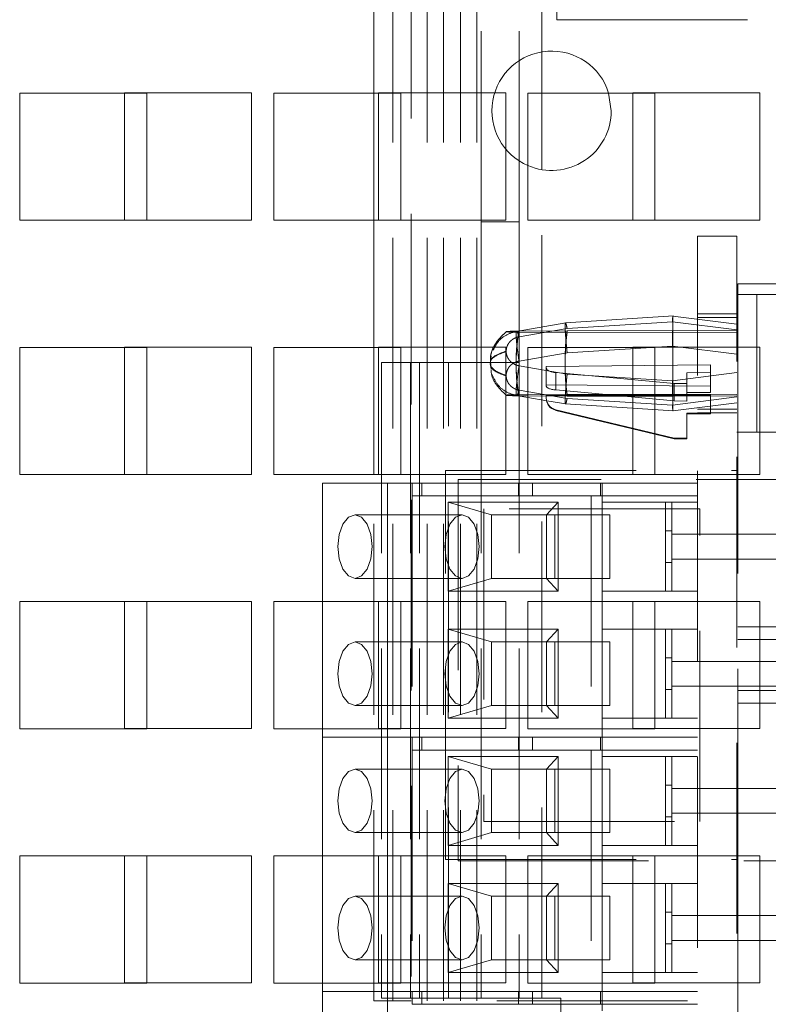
# Paper-space layout '2' of a CAD drawing. Header units: inches. Extents: x 1 to 109, y 1 to 85.
# Tile 50 of 136: x 85.696 to 86.678, y 18.065 to 19.355. Entities that reach past the tile are written whole.
import ezdxf

# ---------------------------------------------------------------- set-up
doc = ezdxf.new("R2010")
doc.units = ezdxf.units.IN
doc.header["$MEASUREMENT"] = 0
doc.linetypes.add('HIDDEN', pattern=[0.075, 0.05, -0.025])

psp = doc.layouts.new('2')

# ---------------------------------------------------------------- linework, layer by layer
at = {"color": 7, "linetype": 'HIDDEN', "lineweight": 0, "ltscale": 5}
for p, q in [((86.3811, 18.0726), (86.3811, 21.7642)), ((86.3811, 19.2591), (86.3811, 21.7642)), ((86.1854, 18.0692), (86.1854, 21.7259)), ((86.2096, 21.7259), (86.2096, 18.0692)), ((86.2305, 18.0692), (86.2305, 21.7259)), ((86.2522, 18.0692), (86.2522, 21.7259)), ((86.2742, 18.0692), (86.2742, 21.7259)), ((86.2958, 18.0692), (86.2958, 21.7259)), ((86.4007, 19.3551), (86.4007, 19.7717)), ((86.1604, 19.2591), (86.1604, 19.4257)), ((86.3013, 19.0904), (86.3013, 19.3864)), ((86.3511, 19.0904), (86.3511, 19.3864)), ((86.4007, 19.3551), (87.109, 19.3551)), ((86.0003, 19.2592), (85.8336, 19.2592)), ((85.8336, 19.2592), (85.8336, 19.2591)), ((86.0003, 19.0926), (86.0003, 19.2592)), ((86.3336, 19.2592), (86.1669, 19.2592)), ((86.1669, 19.2592), (86.1669, 19.0926)), ((86.3336, 19.0926), (86.3336, 19.2592)), ((86.6669, 19.2592), (86.5003, 19.2592)), ((86.5003, 19.2592), (86.5003, 19.0926)), ((86.6669, 19.0926), (86.6669, 19.2592)), ((86.3811, 18.0726), (86.3811, 19.1586)), ((85.8628, 19.0926), (86.0003, 19.0926)), ((86.1604, 18.9257), (86.1604, 19.0924)), ((86.1669, 19.0926), (86.3336, 19.0926)), ((86.3511, 19.0904), (86.3013, 19.0904)), ((86.3013, 19.0904), (86.3013, 18.9059)), ((86.3511, 19.0904), (86.3511, 18.9059)), ((86.5003, 19.0926), (86.6669, 19.0926)), ((86.585, 19.0713), (86.6367, 19.0713)), ((86.585, 17.7637), (86.585, 19.0713)), ((86.6367, 17.7823), (86.6367, 19.0713)), ((86.6382, 19.0092), (86.6382, 18.7642)), ((86.6382, 19.0092), (86.7007, 19.0092)), ((86.6629, 18.9949), (86.6367, 18.9949)), ((86.6629, 18.9949), (86.6629, 18.8144)), ((86.6892, 18.9949), (86.6629, 18.9949)), ((86.5537, 18.9669), (86.4121, 18.9577)), ((86.6367, 18.9561), (86.5529, 18.9668)), ((86.6367, 18.9697), (86.585, 18.9697)), ((86.6367, 18.9647), (86.585, 18.9647)), ((86.4125, 18.9578), (86.3474, 18.9467)), ((86.4142, 18.9504), (86.3511, 18.9396)), ((86.5523, 18.9593), (86.4142, 18.9504)), ((86.6367, 18.9486), (86.5523, 18.9593)), ((86.3343, 18.9463), (86.3343, 18.9463)), ((86.4142, 18.9474), (86.3511, 18.947)), ((86.3511, 18.9456), (86.4142, 18.9452)), ((86.5523, 18.9477), (86.4142, 18.9474)), ((86.4142, 18.9452), (86.5523, 18.9448)), ((86.6367, 18.9473), (86.5523, 18.9477)), ((86.6367, 18.9452), (86.5523, 18.9448)), ((86.0003, 18.9259), (85.8336, 18.9259)), ((85.8336, 18.9259), (85.8336, 18.9257)), ((86.0003, 18.7592), (86.0003, 18.9259)), ((86.3336, 18.9259), (86.1669, 18.9259)), ((86.1669, 18.9259), (86.1669, 18.7592)), ((86.3336, 18.7592), (86.3336, 18.9259)), ((86.5523, 18.9274), (86.4142, 18.9185)), ((86.6669, 18.9259), (86.5003, 18.9259)), ((86.5003, 18.9259), (86.5003, 18.7592)), ((86.6367, 18.9167), (86.5523, 18.9274)), ((86.6669, 18.7592), (86.6669, 18.9259)), ((86.3147, 18.914), (86.3133, 18.905)), ((86.3343, 18.9209), (86.3343, 18.9203)), ((86.4142, 18.9185), (86.3511, 18.9077)), ((86.1707, 18.9059), (86.1707, 18.0726)), ((86.2204, 18.9059), (86.1707, 18.9059)), ((86.2089, 18.9059), (86.2089, 18.0726)), ((86.2204, 18.9059), (86.2204, 18.0726)), ((86.3511, 18.9059), (86.2204, 18.9059)), ((86.2586, 18.0726), (86.2586, 18.9059)), ((86.3013, 18.9059), (86.3013, 18.0726)), ((86.3133, 18.9043), (86.3144, 18.8974)), ((86.3142, 18.9008), (86.3137, 18.9086)), ((86.3139, 18.9043), (86.3137, 18.9059)), ((86.3511, 18.9059), (86.3511, 18.0726)), ((86.3511, 18.9016), (86.4142, 18.8908)), ((86.3867, 18.9007), (86.6022, 18.9027)), ((86.3867, 18.8767), (86.3867, 18.9007)), ((86.6022, 18.9027), (86.6022, 18.8747)), ((86.3343, 18.8884), (86.3343, 18.889)), ((86.3992, 18.8926), (86.3992, 18.8699)), ((86.5547, 18.8783), (86.3992, 18.8926)), ((86.4142, 18.8908), (86.5523, 18.8819)), ((86.6367, 18.8926), (86.5523, 18.8819)), ((86.6022, 18.8926), (86.5711, 18.8923)), ((86.5711, 18.8923), (86.5711, 18.8667)), ((86.3867, 18.8767), (86.3867, 18.8755)), ((86.6022, 18.8747), (86.3867, 18.8767)), ((86.5711, 18.8785), (86.5547, 18.8783)), ((86.5547, 18.8556), (86.5547, 18.8783)), ((86.6022, 18.8664), (86.6022, 18.8747)), ((86.3343, 18.863), (86.3343, 18.863)), ((86.3474, 18.8626), (86.3628, 18.86)), ((86.3511, 18.8697), (86.4142, 18.8589)), ((86.4142, 18.8641), (86.3511, 18.8637)), ((86.3511, 18.8623), (86.3628, 18.8622)), ((86.3867, 18.8626), (86.3867, 18.8635)), ((86.3867, 18.8635), (86.6022, 18.8635)), ((86.3867, 18.8626), (86.3867, 18.8621)), ((86.6022, 18.8625), (86.3867, 18.8626)), ((86.3992, 18.8699), (86.5547, 18.8556)), ((86.5523, 18.8645), (86.4142, 18.8641)), ((86.4142, 18.8589), (86.5523, 18.85)), ((86.5294, 18.8616), (86.5523, 18.8616)), ((86.6367, 18.8641), (86.5523, 18.8645)), ((86.5523, 18.8616), (86.6367, 18.862)), ((86.5523, 18.85), (86.6367, 18.8607)), ((86.5711, 18.8667), (86.6022, 18.8664)), ((86.5711, 18.8554), (86.5711, 18.8667)), ((86.6022, 18.8635), (86.6022, 18.8625)), ((86.6022, 18.8386), (86.6022, 18.8625)), ((86.3876, 18.8558), (86.4125, 18.8515)), ((86.4121, 18.8516), (86.5537, 18.8424)), ((86.5529, 18.8425), (86.6367, 18.8532)), ((86.5547, 18.8556), (86.5711, 18.8554)), ((86.585, 18.8447), (86.6367, 18.8447)), ((86.3992, 18.844), (86.3992, 18.8431)), ((86.5547, 18.8067), (86.3992, 18.844)), ((86.5711, 18.8396), (86.5711, 18.8386)), ((86.6022, 18.8396), (86.5711, 18.8396)), ((86.5711, 18.8386), (86.6022, 18.8386)), ((86.5711, 18.8059), (86.5711, 18.8386)), ((86.585, 18.8397), (86.6367, 18.8397)), ((86.5294, 18.8119), (86.5547, 18.8059)), ((86.5547, 18.8059), (86.5547, 18.8067)), ((86.5711, 18.8067), (86.5547, 18.8067)), ((86.5547, 18.8059), (86.5711, 18.8059)), ((86.6367, 18.8144), (86.6629, 18.8144)), ((86.6629, 18.8144), (86.6892, 18.8144)), ((85.8628, 18.7592), (86.0003, 18.7592)), ((86.1604, 18.0692), (86.1604, 18.7591)), ((86.1669, 18.7592), (86.3336, 18.7592)), ((86.2548, 18.7642), (86.6382, 18.7642)), ((86.2548, 18.2542), (86.2548, 18.7642)), ((86.5003, 18.7592), (86.6669, 18.7592)), ((86.6382, 18.2542), (86.6382, 18.7642)), ((86.0933, 18.7479), (86.0933, 18.5924)), ((86.1787, 18.7479), (86.0933, 18.7479)), ((86.1787, 18.7479), (86.1787, 18.5924)), ((86.3686, 18.7479), (86.1787, 18.7479)), ((86.211, 18.7479), (86.211, 18.7312)), ((86.2235, 18.7479), (86.2235, 18.7312)), ((86.8336, 18.7526), (86.2711, 18.7526)), ((86.2711, 18.7526), (86.2711, 18.2526)), ((86.3505, 18.7479), (86.3505, 18.7312)), ((86.3686, 18.7312), (86.3686, 18.7479)), ((86.585, 18.7479), (86.3686, 18.7479)), ((86.4581, 18.7312), (86.4581, 18.7479)), ((86.46, 18.7479), (86.46, 18.7229)), ((86.211, 18.7312), (86.2235, 18.7312)), ((86.211, 18.7312), (86.211, 18.4146)), ((86.2235, 18.7312), (86.3505, 18.7312)), ((86.3505, 18.7312), (86.3686, 18.7312)), ((86.585, 18.7312), (86.3686, 18.7312)), ((86.4456, 18.7312), (86.4456, 18.3979)), ((86.2579, 18.7229), (86.2579, 18.6062)), ((86.3148, 18.7062), (86.2579, 18.7229)), ((86.4022, 18.7229), (86.2579, 18.7229)), ((86.4022, 18.7229), (86.3869, 18.7062)), ((86.4022, 18.6062), (86.4022, 18.7229)), ((86.46, 18.7229), (86.46, 18.6062)), ((86.46, 18.7229), (86.5433, 18.7229)), ((86.5517, 18.7229), (86.5433, 18.7229)), ((86.5433, 18.6062), (86.5433, 18.7229)), ((86.5517, 18.7229), (86.5517, 18.6062)), ((86.5517, 18.7229), (86.585, 18.7229)), ((86.2764, 18.7062), (86.136, 18.7062)), ((86.5882, 18.7142), (86.3048, 18.7142)), ((86.3048, 18.7142), (86.3048, 18.3042)), ((86.3148, 18.7062), (86.3981, 18.7062)), ((86.3148, 18.7062), (86.3148, 18.6229)), ((86.3869, 18.6229), (86.3869, 18.7062)), ((86.3981, 18.6229), (86.3981, 18.7062)), ((86.3981, 18.7062), (86.4703, 18.7062)), ((86.4703, 18.7062), (86.4703, 18.6229)), ((86.5882, 18.3042), (86.5882, 18.7142)), ((86.5517, 18.6853), (86.5433, 18.6853)), ((86.5517, 18.6808), (86.6892, 18.6808)), ((86.5433, 18.6438), (86.5517, 18.6438)), ((86.6892, 18.6483), (86.5517, 18.6483)), ((86.136, 18.6229), (86.2764, 18.6229)), ((86.2579, 18.6062), (86.3148, 18.6229)), ((86.3981, 18.6229), (86.3148, 18.6229)), ((86.4022, 18.6062), (86.3869, 18.6229)), ((86.4703, 18.6229), (86.3981, 18.6229)), ((86.2579, 18.6062), (86.4022, 18.6062)), ((86.46, 18.6062), (86.5433, 18.6062)), ((86.46, 18.6062), (86.46, 18.5562)), ((86.5433, 18.6062), (86.5517, 18.6062)), ((86.5517, 18.6062), (86.585, 18.6062)), ((86.0003, 18.5926), (85.8336, 18.5926)), ((85.8336, 18.5926), (85.8336, 18.5924)), ((86.0003, 18.4259), (86.0003, 18.5926)), ((86.3336, 18.5926), (86.1669, 18.5926)), ((86.1669, 18.5926), (86.1669, 18.4259)), ((86.3336, 18.4259), (86.3336, 18.5926)), ((86.6669, 18.5926), (86.5003, 18.5926)), ((86.5003, 18.5926), (86.5003, 18.4259)), ((86.6669, 18.4259), (86.6669, 18.5926)), ((86.2579, 18.5562), (86.2579, 18.4396)), ((86.2579, 18.5562), (86.3148, 18.5396)), ((86.4022, 18.5562), (86.2579, 18.5562)), ((86.4022, 18.5562), (86.3869, 18.5396)), ((86.4022, 18.4396), (86.4022, 18.5562)), ((86.46, 18.5562), (86.46, 18.4396)), ((86.46, 18.5562), (86.5433, 18.5562)), ((86.5517, 18.5562), (86.5433, 18.5562)), ((86.5433, 18.4396), (86.5433, 18.5562)), ((86.5517, 18.5562), (86.5517, 18.4396)), ((86.5517, 18.5562), (86.585, 18.5562)), ((86.809, 18.5592), (86.6382, 18.5592)), ((86.2764, 18.5396), (86.136, 18.5396)), ((86.3981, 18.5396), (86.3148, 18.5396)), ((86.3148, 18.5396), (86.3148, 18.4562)), ((86.3869, 18.4562), (86.3869, 18.5396)), ((86.3981, 18.5396), (86.4703, 18.5396)), ((86.3981, 18.4562), (86.3981, 18.5396)), ((86.4703, 18.5396), (86.4703, 18.4562)), ((86.6382, 18.5426), (86.809, 18.5426)), ((86.5517, 18.5186), (86.5433, 18.5186)), ((86.5517, 18.5141), (86.6892, 18.5141)), ((86.5433, 18.4771), (86.5517, 18.4771)), ((86.6892, 18.4816), (86.5517, 18.4816)), ((86.809, 18.4759), (86.6382, 18.4759)), ((86.6382, 18.4592), (86.809, 18.4592)), ((86.136, 18.4562), (86.2764, 18.4562)), ((86.2579, 18.4396), (86.3148, 18.4562)), ((86.3981, 18.4562), (86.3148, 18.4562)), ((86.3869, 18.4562), (86.4022, 18.4396)), ((86.4703, 18.4562), (86.3981, 18.4562)), ((86.2579, 18.4396), (86.4022, 18.4396)), ((86.46, 18.4396), (86.5433, 18.4396)), ((86.46, 18.4396), (86.46, 18.4146)), ((86.5433, 18.4396), (86.5517, 18.4396)), ((86.5517, 18.4396), (86.585, 18.4396)), ((85.8628, 18.4259), (86.0003, 18.4259)), ((86.0933, 18.4257), (86.0933, 18.4146)), ((86.1669, 18.4259), (86.3336, 18.4259)), ((86.1787, 18.4257), (86.1787, 18.4146)), ((86.5003, 18.4259), (86.6669, 18.4259)), ((86.1787, 18.4146), (86.0933, 18.4146)), ((86.0933, 18.4146), (86.0933, 18.2591)), ((86.1787, 18.4146), (86.3686, 18.4146)), ((86.1787, 18.4146), (86.1787, 18.2591)), ((86.211, 18.3979), (86.211, 18.4146)), ((86.2235, 18.4146), (86.2235, 18.3979)), ((86.3505, 18.4146), (86.3505, 18.3979)), ((86.3686, 18.4146), (86.3686, 18.3979)), ((86.585, 18.4146), (86.3686, 18.4146)), ((86.4581, 18.4146), (86.4581, 18.3979)), ((86.46, 18.4146), (86.46, 18.3896)), ((86.211, 18.3979), (86.2235, 18.3979)), ((86.211, 18.3979), (86.211, 18.0812)), ((86.2235, 18.3979), (86.3505, 18.3979)), ((86.3686, 18.3979), (86.3505, 18.3979)), ((86.3686, 18.3979), (86.585, 18.3979)), ((86.4456, 18.3979), (86.4456, 18.0646)), ((86.2579, 18.3896), (86.2579, 18.2729)), ((86.3148, 18.3729), (86.2579, 18.3896)), ((86.4022, 18.3896), (86.2579, 18.3896)), ((86.4022, 18.3896), (86.3869, 18.3729)), ((86.4022, 18.2729), (86.4022, 18.3896)), ((86.46, 18.3896), (86.46, 18.2729)), ((86.46, 18.3896), (86.5433, 18.3896)), ((86.5517, 18.3896), (86.5433, 18.3896)), ((86.5433, 18.2729), (86.5433, 18.3896)), ((86.5517, 18.3896), (86.585, 18.3896)), ((86.5517, 18.3896), (86.5517, 18.2729)), ((86.2764, 18.3729), (86.136, 18.3729)), ((86.3148, 18.3729), (86.3981, 18.3729)), ((86.3148, 18.3729), (86.3148, 18.2896)), ((86.3869, 18.2896), (86.3869, 18.3729)), ((86.3981, 18.2896), (86.3981, 18.3729)), ((86.3981, 18.3729), (86.4703, 18.3729)), ((86.4703, 18.3729), (86.4703, 18.2896)), ((86.5517, 18.352), (86.5433, 18.352)), ((86.5517, 18.3475), (86.6892, 18.3475)), ((86.3048, 18.3042), (86.5882, 18.3042)), ((86.5433, 18.3105), (86.5517, 18.3105)), ((86.6892, 18.315), (86.5517, 18.315)), ((86.136, 18.2896), (86.2764, 18.2896)), ((86.2579, 18.2729), (86.3148, 18.2896)), ((86.3981, 18.2896), (86.3148, 18.2896)), ((86.4022, 18.2729), (86.3869, 18.2896)), ((86.4703, 18.2896), (86.3981, 18.2896)), ((86.2579, 18.2729), (86.4022, 18.2729)), ((86.46, 18.2729), (86.5433, 18.2729)), ((86.46, 18.2729), (86.46, 18.2229)), ((86.5433, 18.2729), (86.5517, 18.2729)), ((86.5517, 18.2729), (86.585, 18.2729)), ((86.0003, 18.2592), (85.8336, 18.2592)), ((85.8336, 18.2592), (85.8336, 18.2591)), ((86.0003, 18.0926), (86.0003, 18.2592)), ((86.3336, 18.2592), (86.1669, 18.2592)), ((86.1669, 18.2592), (86.1669, 18.0926)), ((86.2548, 18.2542), (86.6382, 18.2542)), ((86.2711, 18.2526), (86.6961, 18.2526)), ((86.3336, 18.0926), (86.3336, 18.2592)), ((86.6669, 18.2592), (86.5003, 18.2592)), ((86.5003, 18.2592), (86.5003, 18.0926)), ((86.6382, 18.2542), (86.6382, 18.0092)), ((86.6669, 18.0926), (86.6669, 18.2592)), ((86.2579, 18.2229), (86.2579, 18.1062)), ((86.2579, 18.2229), (86.3148, 18.2062)), ((86.4022, 18.2229), (86.2579, 18.2229)), ((86.4022, 18.2229), (86.3869, 18.2062)), ((86.4022, 18.1062), (86.4022, 18.2229)), ((86.46, 18.2229), (86.46, 18.1062)), ((86.46, 18.2229), (86.5433, 18.2229)), ((86.5517, 18.2229), (86.5433, 18.2229)), ((86.5433, 18.1062), (86.5433, 18.2229)), ((86.5517, 18.2229), (86.585, 18.2229)), ((86.5517, 18.2229), (86.5517, 18.1062)), ((86.2764, 18.2062), (86.136, 18.2062)), ((86.3981, 18.2062), (86.3148, 18.2062)), ((86.3148, 18.2062), (86.3148, 18.1229)), ((86.3869, 18.1229), (86.3869, 18.2062)), ((86.3981, 18.2062), (86.4703, 18.2062)), ((86.3981, 18.1229), (86.3981, 18.2062)), ((86.4703, 18.2062), (86.4703, 18.1229)), ((86.5517, 18.1853), (86.5433, 18.1853)), ((86.5517, 18.1808), (86.6892, 18.1808)), ((86.6892, 18.1483), (86.5517, 18.1483)), ((86.5433, 18.1438), (86.5517, 18.1438)), ((86.136, 18.1229), (86.2764, 18.1229)), ((86.2579, 18.1062), (86.3148, 18.1229)), ((86.3981, 18.1229), (86.3148, 18.1229)), ((86.3869, 18.1229), (86.4022, 18.1062)), ((86.4703, 18.1229), (86.3981, 18.1229)), ((86.2579, 18.1062), (86.4022, 18.1062)), ((86.46, 18.1062), (86.5433, 18.1062)), ((86.46, 18.1062), (86.46, 18.0812)), ((86.5433, 18.1062), (86.5517, 18.1062)), ((86.5517, 18.1062), (86.585, 18.1062)), ((85.8628, 18.0926), (86.0003, 18.0926)), ((86.0933, 18.0924), (86.0933, 18.0812)), ((86.1669, 18.0926), (86.3336, 18.0926)), ((86.1787, 18.0924), (86.1787, 18.0812)), ((86.5003, 18.0926), (86.6669, 18.0926)), ((86.1787, 18.0812), (86.0933, 18.0812)), ((86.0933, 18.0812), (86.0933, 17.9257)), ((86.1707, 18.0726), (86.2204, 18.0726)), ((86.1787, 18.0812), (86.3686, 18.0812)), ((86.1787, 18.0812), (86.1787, 17.9257)), ((86.211, 18.0646), (86.211, 18.0812)), ((86.2204, 18.0726), (86.3511, 18.0726)), ((86.2235, 18.0812), (86.2235, 18.0646)), ((86.3505, 18.0812), (86.3505, 18.0646)), ((86.3511, 18.0726), (86.3811, 18.0726)), ((86.3686, 18.0812), (86.3686, 18.0646)), ((86.585, 18.0812), (86.3686, 18.0812)), ((86.406, 18.0726), (86.3811, 18.0726)), ((86.406, 18.0477), (86.406, 18.0726)), ((86.4581, 18.0812), (86.4581, 18.0646)), ((86.46, 18.0812), (86.46, 18.0562)), ((86.2096, 18.0692), (86.1604, 18.0692)), ((87.3221, 18.0692), (86.2096, 18.0692)), ((86.211, 18.0646), (86.2235, 18.0646)), ((86.2235, 18.0646), (86.3505, 18.0646)), ((86.3686, 18.0646), (86.3505, 18.0646)), ((86.3686, 18.0646), (86.585, 18.0646))]:
    psp.add_line(p, q, dxfattribs=at)
at = {"color": 7, "linetype": 'Continuous', "lineweight": 15, "ltscale": 5}
for p, q in [((85.8628, 19.2591), (85.6961, 19.2591)), ((85.6961, 19.2591), (85.6961, 19.0924)), ((85.8336, 19.2591), (85.8336, 19.0926)), ((85.8628, 19.0924), (85.8628, 19.2591)), ((86.1961, 19.2591), (86.0294, 19.2591)), ((86.0294, 19.2591), (86.0294, 19.0924)), ((86.1604, 19.0924), (86.1604, 19.2591)), ((86.1961, 19.0924), (86.1961, 19.2591)), ((86.5294, 19.2591), (86.3628, 19.2591)), ((86.3628, 19.2591), (86.3628, 19.0924)), ((86.4721, 19.2359), (86.4686, 19.2591)), ((86.5294, 19.0924), (86.5294, 19.2591)), ((85.6961, 19.0924), (85.8628, 19.0924)), ((85.8336, 19.0926), (85.8628, 19.0926)), ((86.0294, 19.0924), (86.1961, 19.0924)), ((86.3628, 19.0924), (86.5294, 19.0924)), ((85.8628, 18.9257), (85.6961, 18.9257)), ((85.6961, 18.9257), (85.6961, 18.7591)), ((85.8336, 18.9257), (85.8336, 18.7592)), ((85.8628, 18.7591), (85.8628, 18.9257)), ((86.1961, 18.9257), (86.0294, 18.9257)), ((86.0294, 18.9257), (86.0294, 18.7591)), ((86.1604, 18.7591), (86.1604, 18.9257)), ((86.1961, 18.7591), (86.1961, 18.9257)), ((86.5294, 18.9257), (86.3628, 18.9257)), ((86.3628, 18.9257), (86.3628, 18.7591)), ((86.5294, 18.7591), (86.5294, 18.9257)), ((86.3628, 18.8622), (86.4142, 18.8619)), ((86.3628, 18.86), (86.3876, 18.8558)), ((86.3867, 18.8621), (86.3867, 18.8591)), ((86.4142, 18.8619), (86.5294, 18.8616)), ((86.3992, 18.8431), (86.5294, 18.8119)), ((85.6961, 18.7591), (85.8628, 18.7591)), ((85.8336, 18.7592), (85.8628, 18.7592)), ((86.0294, 18.7591), (86.1961, 18.7591)), ((86.3628, 18.7591), (86.5294, 18.7591)), ((85.8628, 18.5924), (85.6961, 18.5924)), ((85.6961, 18.5924), (85.6961, 18.4257)), ((85.8336, 18.5924), (85.8336, 18.4259)), ((85.8628, 18.4257), (85.8628, 18.5924)), ((86.1961, 18.5924), (86.0294, 18.5924)), ((86.0294, 18.5924), (86.0294, 18.4257)), ((86.0933, 18.5924), (86.0933, 18.4257)), ((86.1787, 18.5924), (86.1787, 18.4257)), ((86.1961, 18.4257), (86.1961, 18.5924)), ((86.5294, 18.5924), (86.3628, 18.5924)), ((86.3628, 18.5924), (86.3628, 18.4257)), ((86.5294, 18.4257), (86.5294, 18.5924)), ((85.6961, 18.4257), (85.8628, 18.4257)), ((85.8336, 18.4259), (85.8628, 18.4259)), ((86.0294, 18.4257), (86.1961, 18.4257)), ((86.3628, 18.4257), (86.5294, 18.4257)), ((85.8628, 18.2591), (85.6961, 18.2591)), ((85.6961, 18.2591), (85.6961, 18.0924)), ((85.8336, 18.2591), (85.8336, 18.0926)), ((85.8628, 18.0924), (85.8628, 18.2591)), ((86.1961, 18.2591), (86.0294, 18.2591)), ((86.0294, 18.2591), (86.0294, 18.0924)), ((86.0933, 18.2591), (86.0933, 18.0924)), ((86.1787, 18.2591), (86.1787, 18.0924)), ((86.1961, 18.0924), (86.1961, 18.2591)), ((86.5294, 18.2591), (86.3628, 18.2591)), ((86.3628, 18.2591), (86.3628, 18.0924)), ((86.5294, 18.0924), (86.5294, 18.2591)), ((85.6961, 18.0924), (85.8628, 18.0924)), ((85.8336, 18.0926), (85.8628, 18.0926)), ((86.0294, 18.0924), (86.1961, 18.0924)), ((86.3628, 18.0924), (86.5294, 18.0924))]:
    psp.add_line(p, q, dxfattribs=at)
at = {"color": 8, "linetype": 'Continuous', "lineweight": 15, "ltscale": 5}
psp.add_line((86.3811, 19.1586), (86.3811, 19.2591), dxfattribs=at)
at = {"color": 7, "linetype": 'HIDDEN', "lineweight": 0, "ltscale": 5, "flags": 128}
for points in [[(86.1136, 18.6646), (86.1153, 18.6805), (86.1201, 18.694), (86.1274, 18.7031), (86.136, 18.7062), (86.1446, 18.7031), (86.1519, 18.694), (86.1568, 18.6805), (86.1585, 18.6646), (86.1568, 18.6486), (86.1519, 18.6351), (86.1446, 18.6261), (86.136, 18.6229), (86.1274, 18.6261), (86.1201, 18.6351), (86.1153, 18.6486), (86.1136, 18.6646)], [(86.2539, 18.6646), (86.2556, 18.6486), (86.2605, 18.6351), (86.2678, 18.6261), (86.2764, 18.6229), (86.285, 18.6261), (86.2923, 18.6351), (86.2971, 18.6486), (86.2989, 18.6646), (86.2971, 18.6805), (86.2923, 18.694), (86.285, 18.7031), (86.2764, 18.7062), (86.2678, 18.7031), (86.2605, 18.694), (86.2556, 18.6805), (86.2539, 18.6646)], [(86.2539, 18.4979), (86.2556, 18.4819), (86.2605, 18.4684), (86.2678, 18.4594), (86.2764, 18.4562), (86.285, 18.4594), (86.2923, 18.4684), (86.2971, 18.4819), (86.2989, 18.4979), (86.2971, 18.5138), (86.2923, 18.5274), (86.285, 18.5364), (86.2764, 18.5396), (86.2678, 18.5364), (86.2605, 18.5274), (86.2556, 18.5138), (86.2539, 18.4979)], [(86.1136, 18.3312), (86.1153, 18.3472), (86.1201, 18.3607), (86.1274, 18.3697), (86.136, 18.3729), (86.1446, 18.3697), (86.1519, 18.3607), (86.1568, 18.3472), (86.1585, 18.3312), (86.1568, 18.3153), (86.1519, 18.3018), (86.1446, 18.2927), (86.136, 18.2896), (86.1274, 18.2927), (86.1201, 18.3018), (86.1153, 18.3153), (86.1136, 18.3312)], [(86.2539, 18.3312), (86.2556, 18.3153), (86.2605, 18.3018), (86.2678, 18.2927), (86.2764, 18.2896), (86.285, 18.2927), (86.2923, 18.3018), (86.2971, 18.3153), (86.2989, 18.3312), (86.2971, 18.3472), (86.2923, 18.3607), (86.285, 18.3697), (86.2764, 18.3729), (86.2678, 18.3697), (86.2605, 18.3607), (86.2556, 18.3472), (86.2539, 18.3312)], [(86.2539, 18.1646), (86.2556, 18.1486), (86.2605, 18.1351), (86.2678, 18.1261), (86.2764, 18.1229), (86.285, 18.1261), (86.2923, 18.1351), (86.2971, 18.1486), (86.2989, 18.1646), (86.2971, 18.1805), (86.2923, 18.194), (86.285, 18.2031), (86.2764, 18.2062), (86.2678, 18.2031), (86.2605, 18.194), (86.2556, 18.1805), (86.2539, 18.1646)]]:
    psp.add_lwpolyline(points, dxfattribs=at)
at = {"color": 7, "linetype": 'Continuous', "lineweight": 15, "ltscale": 5, "flags": 128}
for points in [[(86.1136, 18.4979), (86.1153, 18.5138), (86.1201, 18.5274), (86.1274, 18.5364), (86.136, 18.5396), (86.1446, 18.5364), (86.1519, 18.5274), (86.1568, 18.5138), (86.1585, 18.4979), (86.1568, 18.4819), (86.1519, 18.4684), (86.1446, 18.4594), (86.136, 18.4562), (86.1274, 18.4594), (86.1201, 18.4684), (86.1153, 18.4819), (86.1136, 18.4979)], [(86.1136, 18.1646), (86.1153, 18.1805), (86.1201, 18.194), (86.1274, 18.2031), (86.136, 18.2062), (86.1446, 18.2031), (86.1519, 18.194), (86.1568, 18.1805), (86.1585, 18.1646), (86.1568, 18.1486), (86.1519, 18.1351), (86.1446, 18.1261), (86.136, 18.1229), (86.1274, 18.1261), (86.1201, 18.1351), (86.1153, 18.1486), (86.1136, 18.1646)]]:
    psp.add_lwpolyline(points, dxfattribs=at)
at = {"color": 7, "linetype": 'HIDDEN', "lineweight": 0, "ltscale": 25}
psp.add_arc((86.3938, 19.2359), 0.0783, 17.2022, 246.6876, dxfattribs=at)
at = {"color": 7, "linetype": 'Continuous', "lineweight": 15, "ltscale": 25}
psp.add_arc((86.3938, 19.2359), 0.0783, 246.6876, 0, dxfattribs=at)
at = {"color": 7, "linetype": 'HIDDEN', "lineweight": 0, "ltscale": 25}
for centre, major_axis, ratio, start_param, end_param in [((86.4031, 18.8994), (0.0164, 0.0002), 0.42222, 3.136755, 4.471932), ((86.4031, 18.8753), (0.0164, -0.0002), 0.343798, 3.145263, 4.48044), ((86.4031, 18.86), (0.0031, 0.0161), 0.999063, 1.763126, 3.098303)]:
    psp.add_ellipse(centre, major_axis=major_axis, ratio=ratio, start_param=start_param, end_param=end_param, dxfattribs=at)
at = {"color": 7, "linetype": 'Continuous', "lineweight": 15, "ltscale": 25}
psp.add_ellipse((86.4031, 18.8591), major_axis=(0.0163, -0.0014), ratio=0.997909, start_param=3.226027, end_param=4.561204, dxfattribs=at)
at = {"color": 7, "linetype": 'HIDDEN', "lineweight": 0, "ltscale": 5}
for points, knots in [([(86.5523, 18.9593), (86.5523, 18.9598), (86.5524, 18.9611), (86.5525, 18.9629), (86.5526, 18.9646), (86.5527, 18.9657), (86.5528, 18.9666), (86.5529, 18.967), (86.553, 18.9666), (86.553, 18.9657), (86.553, 18.9641), (86.553, 18.9619), (86.553, 18.9591), (86.553, 18.9558), (86.5529, 18.9518), (86.5528, 18.948), (86.5527, 18.9445), (86.5527, 18.9408), (86.5526, 18.9374), (86.5525, 18.9338), (86.5524, 18.9306), (86.5523, 18.9282), (86.5523, 18.9274)], [0, 0, 0, 0, 0.028124, 0.08228, 0.132083, 0.178965, 0.217003, 0.290031, 0.357868, 0.395974, 0.469124, 0.537071, 0.575264, 0.648584, 0.716686, 0.761177, 0.806023, 0.851311, 0.896963, 0.922631, 0.974141, 1, 1, 1, 1]), ([(86.4142, 18.9185), (86.4141, 18.9194), (86.4138, 18.9219), (86.4134, 18.9259), (86.413, 18.9303), (86.4127, 18.934), (86.4124, 18.9382), (86.412, 18.9425), (86.4118, 18.9463), (86.4116, 18.9497), (86.4115, 18.9526), (86.4115, 18.9548), (86.4116, 18.9564), (86.4118, 18.9575), (86.412, 18.9578), (86.4123, 18.9576), (86.4126, 18.957), (86.4129, 18.956), (86.4132, 18.9549), (86.4135, 18.9534), (86.4139, 18.952), (86.4141, 18.9508), (86.4142, 18.9504)], [0, 0, 0, 0, 0.028108, 0.082235, 0.132013, 0.178871, 0.216886, 0.289869, 0.357664, 0.395826, 0.469076, 0.537111, 0.575468, 0.649099, 0.717483, 0.762263, 0.807404, 0.852996, 0.898959, 0.924133, 0.974645, 1, 1, 1, 1]), ([(86.3137, 18.9086), (86.3137, 18.9092), (86.3131, 18.9169), (86.3191, 18.9316), (86.3292, 18.9414), (86.3343, 18.9463)], [0, 0, 0, 0, 0.042542, 0.520892, 1, 1, 1, 1]), ([(86.3142, 18.9008), (86.3138, 18.904), (86.3127, 18.9143), (86.3189, 18.9316), (86.3291, 18.9414), (86.3343, 18.9463)], [0, 0, 0, 0, 0.187345, 0.593351, 1, 1, 1, 1]), ([(86.348, 18.9468), (86.3434, 18.9455), (86.3339, 18.9428), (86.3228, 18.9336), (86.319, 18.9256), (86.3174, 18.9222)], [0, 0, 0, 0, 0.355834, 0.730103, 1, 1, 1, 1]), ([(86.3343, 18.9463), (86.3343, 18.9463), (86.3344, 18.9464), (86.3349, 18.9465), (86.3354, 18.9465), (86.3361, 18.9466), (86.3368, 18.9466), (86.3377, 18.9467), (86.3388, 18.9467), (86.3403, 18.9468), (86.342, 18.9469), (86.344, 18.9469), (86.3456, 18.9469), (86.3473, 18.947), (86.3492, 18.947), (86.3505, 18.947), (86.3511, 18.947)], [0, 0, 0, 0, 0.119755, 0.181199, 0.243095, 0.303087, 0.3635, 0.424397, 0.486293, 0.546231, 0.667488, 0.729384, 0.795554, 0.862289, 0.93083, 1, 1, 1, 1]), ([(86.3343, 18.9463), (86.3343, 18.9463), (86.3343, 18.9462), (86.3345, 18.9462), (86.3349, 18.9461), (86.3354, 18.946), (86.3363, 18.946), (86.3374, 18.9459), (86.3388, 18.9458), (86.3403, 18.9458), (86.342, 18.9457), (86.344, 18.9457), (86.3456, 18.9456), (86.3473, 18.9456), (86.3492, 18.9456), (86.3505, 18.9456), (86.3511, 18.9456)], [0, 0, 0, 0, 0.059722, 0.119859, 0.181303, 0.2432, 0.302922, 0.424395, 0.486291, 0.546013, 0.667486, 0.729383, 0.795553, 0.862289, 0.93083, 1, 1, 1, 1]), ([(86.3343, 18.9209), (86.3343, 18.922), (86.3344, 18.9236), (86.3349, 18.9257), (86.3354, 18.9272), (86.3361, 18.9287), (86.3368, 18.9301), (86.3377, 18.9315), (86.3388, 18.9328), (86.3403, 18.9344), (86.342, 18.9358), (86.344, 18.9371), (86.3456, 18.9379), (86.3473, 18.9386), (86.3492, 18.9392), (86.3505, 18.9395), (86.3511, 18.9396)], [0, 0, 0, 0, 0.1197546, 0.1811988, 0.2430948, 0.3030872, 0.3634998, 0.4243971, 0.4862932, 0.5462314, 0.6674881, 0.7293841, 0.795554, 0.8622894, 0.9308301, 1, 1, 1, 1]), ([(86.3511, 18.947), (86.3505, 18.9445), (86.3494, 18.9395), (86.3482, 18.9294), (86.3474, 18.9182), (86.3472, 18.9061), (86.3474, 18.894), (86.3482, 18.8824), (86.3494, 18.8719), (86.3505, 18.8664), (86.3511, 18.8637)], [0, 0, 0, 0, 0.124774, 0.249916, 0.374587, 0.499515, 0.624588, 0.749722, 0.874615, 1, 1, 1, 1]), ([(86.3511, 18.9396), (86.3505, 18.9414), (86.3494, 18.945), (86.3482, 18.9471), (86.3474, 18.9465), (86.3472, 18.9432), (86.3474, 18.9373), (86.3482, 18.9291), (86.3494, 18.9191), (86.3505, 18.9115), (86.3511, 18.9077)], [0, 0, 0, 0, 0.124774, 0.249916, 0.374587, 0.499515, 0.624588, 0.749722, 0.874615, 1, 1, 1, 1]), ([(86.3511, 18.9456), (86.3505, 18.9429), (86.3494, 18.9374), (86.3482, 18.9269), (86.3474, 18.9154), (86.3472, 18.9033), (86.3474, 18.8912), (86.3482, 18.8799), (86.3494, 18.8698), (86.3505, 18.8648), (86.3511, 18.8623)], [0, 0, 0, 0, 0.1247742, 0.2499162, 0.3745871, 0.4995152, 0.6245876, 0.7497216, 0.8746147, 1, 1, 1, 1]), ([(86.4142, 18.8641), (86.4141, 18.8647), (86.4138, 18.8664), (86.4134, 18.8694), (86.413, 18.8731), (86.4127, 18.8766), (86.4124, 18.881), (86.412, 18.8863), (86.4118, 18.8919), (86.4116, 18.8975), (86.4115, 18.9033), (86.4115, 18.9091), (86.4116, 18.9149), (86.4118, 18.9206), (86.412, 18.9262), (86.4123, 18.9307), (86.4126, 18.9344), (86.4129, 18.9379), (86.4132, 18.9407), (86.4135, 18.9434), (86.4139, 18.9455), (86.4141, 18.9469), (86.4142, 18.9474)], [0, 0, 0, 0, 0.028108, 0.082235, 0.132013, 0.178871, 0.216886, 0.289869, 0.357664, 0.395826, 0.469076, 0.537111, 0.575468, 0.649099, 0.717483, 0.762263, 0.807404, 0.852996, 0.898959, 0.924133, 0.974645, 1, 1, 1, 1]), ([(86.4122, 18.9257), (86.4122, 18.9263), (86.4124, 18.9282), (86.4126, 18.9313), (86.4129, 18.935), (86.4132, 18.9379), (86.4135, 18.9409), (86.4139, 18.9431), (86.4141, 18.9447), (86.4142, 18.9452)], [0, 0, 0, 0, 0.074091, 0.249904, 0.427468, 0.606477, 0.704522, 0.901252, 1, 1, 1, 1]), ([(86.5523, 18.9477), (86.5523, 18.9472), (86.5524, 18.9457), (86.5525, 18.9429), (86.5526, 18.9394), (86.5527, 18.936), (86.5528, 18.9318), (86.5529, 18.9267), (86.553, 18.9213), (86.553, 18.9157), (86.553, 18.91), (86.553, 18.9042), (86.553, 18.8984), (86.553, 18.8927), (86.5529, 18.8869), (86.5528, 18.8823), (86.5527, 18.8784), (86.5527, 18.8748), (86.5526, 18.8718), (86.5525, 18.8689), (86.5524, 18.8666), (86.5523, 18.865), (86.5523, 18.8645)], [0, 0, 0, 0, 0.028124, 0.08228, 0.132083, 0.178965, 0.217003, 0.290031, 0.357868, 0.395974, 0.469124, 0.537071, 0.575264, 0.648584, 0.716686, 0.761177, 0.806023, 0.851311, 0.896963, 0.922631, 0.974141, 1, 1, 1, 1]), ([(86.5523, 18.9448), (86.5523, 18.9443), (86.5524, 18.9426), (86.5525, 18.9396), (86.5526, 18.9359), (86.5527, 18.9323), (86.5528, 18.9279), (86.5529, 18.9227), (86.553, 18.9171), (86.553, 18.9114), (86.553, 18.9056), (86.553, 18.8998), (86.553, 18.8941), (86.553, 18.8884), (86.5529, 18.8828), (86.5528, 18.8783), (86.5527, 18.8747), (86.5527, 18.8712), (86.5526, 18.8684), (86.5525, 18.8656), (86.5524, 18.8635), (86.5523, 18.862), (86.5523, 18.8616)], [0, 0, 0, 0, 0.0281239, 0.0822798, 0.1320827, 0.1789646, 0.217003, 0.2900312, 0.3578677, 0.3959736, 0.469124, 0.5370707, 0.5752637, 0.6485843, 0.716686, 0.7611769, 0.8060234, 0.851311, 0.8969633, 0.9226314, 0.9741413, 1, 1, 1, 1]), ([(86.3137, 18.9065), (86.3137, 18.9067), (86.3131, 18.9096), (86.3191, 18.9153), (86.3292, 18.919), (86.3343, 18.9209)], [0, 0, 0, 0, 0.042542, 0.520892, 1, 1, 1, 1]), ([(86.3137, 18.9059), (86.3137, 18.9061), (86.3131, 18.909), (86.3191, 18.9147), (86.3292, 18.9184), (86.3343, 18.9203)], [0, 0, 0, 0, 0.042542, 0.520892, 1, 1, 1, 1]), ([(86.3343, 18.9203), (86.3343, 18.9198), (86.3343, 18.9187), (86.3345, 18.9171), (86.3349, 18.9156), (86.3354, 18.914), (86.3363, 18.912), (86.3374, 18.9102), (86.3388, 18.9084), (86.3403, 18.9068), (86.342, 18.9054), (86.344, 18.9042), (86.3456, 18.9033), (86.3473, 18.9026), (86.3492, 18.902), (86.3505, 18.9018), (86.3511, 18.9016)], [0, 0, 0, 0, 0.059722, 0.119859, 0.181303, 0.2432, 0.302922, 0.424395, 0.486291, 0.546013, 0.667486, 0.729383, 0.795553, 0.862289, 0.93083, 1, 1, 1, 1]), ([(86.3343, 18.8884), (86.3298, 18.8899), (86.3209, 18.8931), (86.314, 18.8989), (86.314, 18.9028), (86.3139, 18.9043)], [0, 0, 0, 0, 0.374243, 0.748049, 1, 1, 1, 1]), ([(86.3343, 18.863), (86.3299, 18.8671), (86.3211, 18.8753), (86.3147, 18.888), (86.3145, 18.8954), (86.3144, 18.8969)], [0, 0, 0, 0, 0.446818, 0.893115, 1, 1, 1, 1]), ([(86.3343, 18.863), (86.3299, 18.8671), (86.3211, 18.8752), (86.3147, 18.888), (86.3145, 18.8954), (86.3144, 18.8968)], [0, 0, 0, 0, 0.446818, 0.893115, 1, 1, 1, 1]), ([(86.3343, 18.889), (86.3297, 18.8906), (86.3205, 18.8937), (86.3166, 18.8981), (86.3147, 18.9003)], [0, 0, 0, 0, 0.500292, 1, 1, 1, 1]), ([(86.3511, 18.9077), (86.3505, 18.9076), (86.3494, 18.9074), (86.3478, 18.9069), (86.3462, 18.9063), (86.3446, 18.9055), (86.3427, 18.9044), (86.3409, 18.903), (86.3393, 18.9015), (86.3378, 18.8998), (86.3366, 18.8979), (86.3357, 18.8959), (86.3351, 18.8943), (86.3346, 18.8926), (86.3343, 18.8908), (86.3343, 18.8896), (86.3343, 18.889)], [0, 0, 0, 0, 0.059722, 0.119859, 0.181303, 0.2432, 0.302922, 0.424395, 0.486291, 0.546013, 0.667486, 0.729383, 0.795553, 0.862289, 0.93083, 1, 1, 1, 1]), ([(86.3511, 18.9016), (86.3505, 18.8978), (86.3494, 18.8902), (86.3482, 18.8803), (86.3474, 18.8721), (86.3472, 18.8661), (86.3474, 18.8628), (86.3482, 18.8622), (86.3494, 18.8643), (86.3505, 18.8679), (86.3511, 18.8697)], [0, 0, 0, 0, 0.124774, 0.249916, 0.374587, 0.499515, 0.624588, 0.749722, 0.874615, 1, 1, 1, 1]), ([(86.3156, 18.8905), (86.3177, 18.886), (86.3219, 18.8767), (86.3338, 18.8665), (86.3434, 18.8638), (86.348, 18.8625)], [0, 0, 0, 0, 0.331093, 0.673564, 1, 1, 1, 1]), ([(86.3511, 18.8697), (86.35, 18.8699), (86.3483, 18.8703), (86.3462, 18.8711), (86.3446, 18.8719), (86.3427, 18.873), (86.3409, 18.8744), (86.3393, 18.8759), (86.3382, 18.8772), (86.3372, 18.8785), (86.3364, 18.8799), (86.3357, 18.8814), (86.3351, 18.8831), (86.3346, 18.8848), (86.3343, 18.8866), (86.3343, 18.8878), (86.3343, 18.8884)], [0, 0, 0, 0, 0.119755, 0.181199, 0.243095, 0.303033, 0.42429, 0.486186, 0.546178, 0.606591, 0.667488, 0.729384, 0.795554, 0.862289, 0.93083, 1, 1, 1, 1]), ([(86.4142, 18.8589), (86.4141, 18.8584), (86.4138, 18.8571), (86.4134, 18.8553), (86.413, 18.8537), (86.4127, 18.8527), (86.4124, 18.8518), (86.412, 18.8514), (86.4118, 18.8518), (86.4116, 18.8528), (86.4115, 18.8543), (86.4115, 18.8566), (86.4116, 18.8593), (86.4118, 18.8626), (86.412, 18.8667), (86.4123, 18.8705), (86.4126, 18.874), (86.4129, 18.8777), (86.4132, 18.881), (86.4135, 18.8846), (86.4139, 18.8877), (86.4141, 18.89), (86.4142, 18.8908)], [0, 0, 0, 0, 0.028108, 0.0822348, 0.1320133, 0.1788708, 0.2168861, 0.2898691, 0.3576641, 0.3958262, 0.4690756, 0.5371112, 0.5754675, 0.6490987, 0.7174829, 0.7622625, 0.8074045, 0.8529959, 0.8989585, 0.9241328, 0.9746454, 1, 1, 1, 1]), ([(86.5523, 18.8819), (86.5523, 18.881), (86.5524, 18.8784), (86.5525, 18.8744), (86.5526, 18.87), (86.5527, 18.8663), (86.5528, 18.8621), (86.5529, 18.8577), (86.553, 18.8539), (86.553, 18.8505), (86.553, 18.8476), (86.553, 18.8454), (86.553, 18.8437), (86.553, 18.8427), (86.5529, 18.8424), (86.5529, 18.8425), (86.5529, 18.8425)], [0, 0, 0, 0, 0.039052, 0.114251, 0.183406, 0.248505, 0.301324, 0.402729, 0.496924, 0.549837, 0.651412, 0.74576, 0.798794, 0.900605, 0.995169, 1, 1, 1, 1]), ([(86.3511, 18.8637), (86.3505, 18.8637), (86.3494, 18.8637), (86.3478, 18.8637), (86.3462, 18.8637), (86.3446, 18.8636), (86.3427, 18.8636), (86.3409, 18.8635), (86.3393, 18.8635), (86.3378, 18.8634), (86.3366, 18.8634), (86.3357, 18.8633), (86.3351, 18.8632), (86.3346, 18.8632), (86.3343, 18.8631), (86.3343, 18.863), (86.3343, 18.863)], [0, 0, 0, 0, 0.059722, 0.119859, 0.181303, 0.2432, 0.302922, 0.424395, 0.486291, 0.546013, 0.667486, 0.729383, 0.795553, 0.862289, 0.93083, 1, 1, 1, 1]), ([(86.3511, 18.8623), (86.35, 18.8623), (86.3483, 18.8623), (86.3462, 18.8624), (86.3446, 18.8624), (86.3427, 18.8624), (86.3409, 18.8625), (86.3393, 18.8625), (86.3382, 18.8626), (86.3372, 18.8626), (86.3364, 18.8627), (86.3357, 18.8627), (86.3351, 18.8628), (86.3346, 18.8629), (86.3343, 18.8629), (86.3343, 18.863), (86.3343, 18.863)], [0, 0, 0, 0, 0.119755, 0.181199, 0.243095, 0.303033, 0.42429, 0.486186, 0.546178, 0.606591, 0.667488, 0.729384, 0.795554, 0.862289, 0.93083, 1, 1, 1, 1]), ([(86.5528, 18.8427), (86.5528, 18.8429), (86.5527, 18.8432), (86.5527, 18.8442), (86.5526, 18.8454), (86.5525, 18.8469), (86.5524, 18.8483), (86.5523, 18.8496), (86.5523, 18.85)], [0, 0, 0, 0, 0.187781, 0.37741, 0.568565, 0.676042, 0.891725, 1, 1, 1, 1])]:
    psp.add_open_spline(points, degree=3, knots=knots, dxfattribs=at)
at = {"color": 7, "linetype": 'Continuous', "lineweight": 15, "ltscale": 5}
psp.add_open_spline([(86.4142, 18.8619), (86.4141, 18.8624), (86.4138, 18.8639), (86.4134, 18.8667), (86.413, 18.8702), (86.4127, 18.8736), (86.4124, 18.8778), (86.412, 18.8829), (86.4118, 18.8883), (86.4116, 18.8939), (86.4115, 18.8996), (86.4115, 18.9055), (86.4116, 18.9113), (86.4118, 18.917), (86.412, 18.9222), (86.4122, 18.925), (86.4122, 18.9257)], degree=3, knots=[0, 0, 0, 0, 0.037818, 0.110644, 0.177619, 0.240664, 0.291812, 0.390008, 0.481224, 0.532569, 0.631124, 0.722663, 0.77427, 0.873338, 0.965347, 1, 1, 1, 1], dxfattribs=at)

doc.saveas('drawing.dxf')
